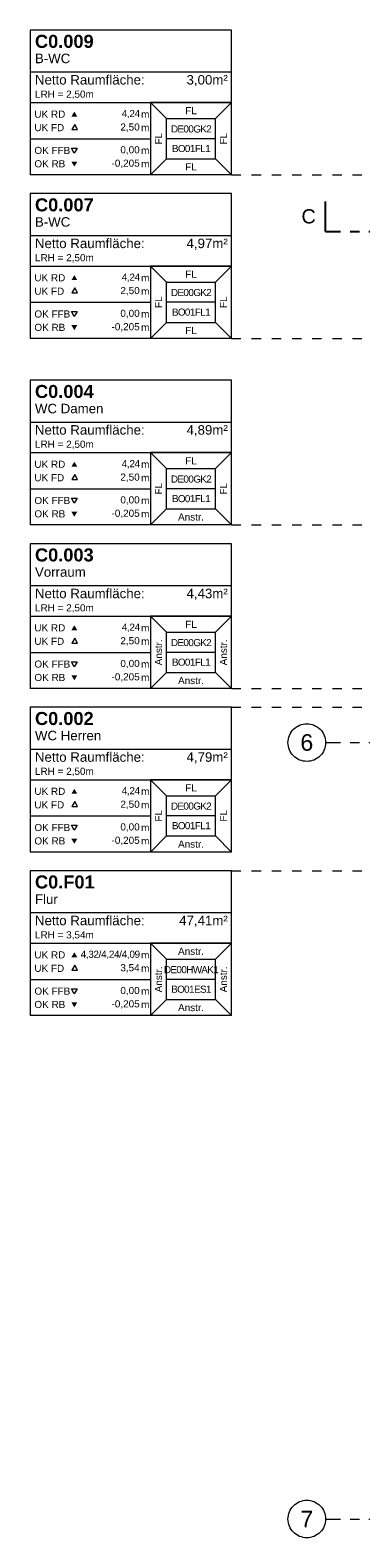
# Model space of a CAD drawing. Header units: metres. Extents: x -273 to 6, y -183 to 13.
# Tile 1 of 33: x -182.8 to -179.29, y -39.65 to -23.63. Entities that reach past the tile are written whole.
import ezdxf

# ---------------------------------------------------------------- set-up
doc = ezdxf.new("R2010")
doc.units = ezdxf.units.M
doc.header["$LTSCALE"] = 0.05
doc.linetypes.add('KRA_ARC_3_GR_00_000_V_4-Grundriss EG$0$ISO-03 Gestrichelt mit A', pattern=[3.81, 1.524, -2.286])
doc.linetypes.add('Linienart-53', pattern=[5.291531, 3.175, -1.058062, 0.352704, -0.705764])
for name, color, linetype, lineweight in [('70 -71 Achsen- 1 Gebäudeachsen', 7, 'Linienart-53', 18), ('70 -72 Beschriftung- 6 Schnittverläufe', 7, 'Linienart-53', 25), ('70 -75 Raumstempel-2 Verweislinie', 7, 'KRA_ARC_3_GR_00_000_V_4-Grundriss EG$0$ISO-03 Gestrichelt mit A', 9), ('Keine', 7, 'Continuous', 9)]:
    doc.layers.add(name, color=color, linetype=linetype, lineweight=lineweight)
doc.layers.add('70 -75 Raumstempel- 1 Raumstempel', color=1, linetype='Continuous', lineweight=50, true_color=0xff0000)
doc.styles.add('Arial', font='arial.ttf')
doc.styles.add('Arial (bold)', font='arialbd.ttf')

# ---------------------------------------------------------------- blocks, each defined once
blk = doc.blocks.new('Gruppe-12326')
at = {"layer": '70 -75 Raumstempel- 1 Raumstempel', "color": 7, "linetype": 'Continuous', "lineweight": 9, "transparency": 33554687}
for p, q in [((-182.805, -23.627), (-182.805, -25.164)), ((-180.668, -23.627), (-182.805, -23.627)), ((-180.668, -25.164), (-180.668, -23.627)), ((-180.668, -24.074), (-182.805, -24.074)), ((-182.805, -24.396), (-181.527, -24.396)), ((-181.357, -24.566), (-181.527, -24.396)), ((-180.668, -24.396), (-181.527, -24.396)), ((-181.527, -24.396), (-181.527, -25.164)), ((-181.527, -24.396), (-180.668, -24.396)), ((-180.838, -24.566), (-180.668, -24.396)), ((-181.357, -24.994), (-181.357, -24.566)), ((-181.357, -24.566), (-180.838, -24.566)), ((-180.838, -24.994), (-180.838, -24.566)), ((-182.805, -24.78), (-181.527, -24.78)), ((-180.838, -24.78), (-181.357, -24.78)), ((-181.357, -24.994), (-181.527, -25.164)), ((-181.357, -24.994), (-180.838, -24.994)), ((-180.838, -24.994), (-180.668, -25.164)), ((-180.668, -25.164), (-182.805, -25.164))]:
    blk.add_line(p, q, dxfattribs=at)
for points in [[(-182.305, -24.545), (-182.336, -24.492), (-182.367, -24.545)], [(-182.305, -25.024), (-182.336, -25.077), (-182.367, -25.024)]]:
    blk.add_solid(points, dxfattribs=at)
at = {"layer": '70 -75 Raumstempel- 1 Raumstempel', "color": 7, "transparency": 33554687}
for s, insert, char_height, attachment_point, rotation, line_spacing_factor, style in [('C0.009', (-182.754, -23.747), 0.1384, 4, 0, 0.971658, 'Arial (bold)'), ('B-WC', (-182.754, -23.877), 0.1007, 1, 0, 0.970891, 'Arial'), ('Netto Raumfläche:', (-182.754, -24.104), 0.10069, 1, 0, 0.96878, 'Arial'), ('3,00m²', (-180.707, -24.104), 0.1007, 3, 0, 0.96878, 'Arial'), ('FL', (-181.097, -24.482), 0.0755, 5, 0, 0.973705, 'Arial'), ('{\\T0.9;DE00GK2}', (-181.097, -24.677), 0.07552, 5, 0, 0.973705, 'Arial'), ('FL', (-181.442, -24.78), 0.0755, 5, 90, 0.973705, 'Arial'), ('FL', (-180.753, -24.78), 0.0755, 5, 90, 0.973705, 'Arial'), ('{\\T0.9;BO01FL1}', (-181.097, -24.885), 0.07552, 5, 0, 0.973705, 'Arial'), ('FL', (-181.097, -25.08), 0.0755, 5, 0, 0.973705, 'Arial')]:
    blk.add_mtext(s, dxfattribs=dict(at, insert=insert, char_height=char_height, attachment_point=attachment_point, rotation=rotation, line_spacing_factor=line_spacing_factor, style=style))
at = {"layer": '70 -75 Raumstempel- 1 Raumstempel', "color": 7, "transparency": 33554687, "rotation": 0, "style": 'Arial'}
for s, insert, char_height, width, attachment_point, line_spacing_factor in [('LRH = 2,50m', (-182.754, -24.269), 0.07552, 2.04676, 1, 0.968077), ('UK RD', (-182.76, -24.52), 0.0755, 0.3787, 4, 0.973705), ('{\\T0.93;4,24}', (-181.642, -24.52), 0.07552, 0.64058, 6, 0.973705), ('m', (-181.539, -24.52), 0.0755, 0.10542, 6, 0.973705), ('UK FD', (-182.76, -24.663), 0.0755, 0.3787, 4, 0.973705), ('2,50', (-181.642, -24.663), 0.0755, 0.64058, 6, 0.973705), ('m', (-181.539, -24.663), 0.0755, 0.10542, 6, 0.973705), ('0,00', (-181.642, -24.905), 0.0755, 0.64058, 6, 0.973705), ('m', (-181.539, -24.905), 0.0755, 0.10542, 6, 0.973705), ('OK RB', (-182.76, -25.047), 0.0755, 0.40198, 4, 0.973705), ('-0,205', (-181.642, -25.047), 0.0755, 0.64058, 6, 0.973705), ('m', (-181.539, -25.047), 0.0755, 0.10542, 6, 0.973705)]:
    blk.add_mtext(s, dxfattribs=dict(at, insert=insert, char_height=char_height, width=width, attachment_point=attachment_point, line_spacing_factor=line_spacing_factor))
at = {"color": 255, "linetype": 'Continuous', "lineweight": 9, "transparency": 33554687}
for points in [[(-182.301, -24.682), (-182.332, -24.629), (-182.363, -24.682)], [(-182.305, -24.88), (-182.336, -24.933), (-182.367, -24.88)]]:
    blk.add_wipeout(points, dxfattribs=at).dxf.layer = '70 -75 Raumstempel- 1 Raumstempel'
at = {"layer": '70 -75 Raumstempel- 1 Raumstempel', "color": 7, "linetype": 'Continuous', "lineweight": 9, "transparency": 33554687, "flags": 128}
for points in [[(-182.301, -24.682), (-182.332, -24.629), (-182.363, -24.682)], [(-182.305, -24.88), (-182.336, -24.933), (-182.367, -24.88)]]:
    blk.add_lwpolyline(points, close=True, dxfattribs=at)
at = {"layer": '70 -75 Raumstempel- 1 Raumstempel', "color": 7, "transparency": 33554687, "insert": (-182.76, -24.905), "char_height": 0.0755, "width": 0.40198, "attachment_point": 4, "rotation": 0, "line_spacing_factor": 0.973705, "style": 'Arial'}
blk.add_mtext('OK FFB', dxfattribs=at)
blk = doc.blocks.new('Gruppe-12327')
at = {"layer": '70 -75 Raumstempel- 1 Raumstempel', "color": 7, "transparency": 33554687}
blk.add_blockref('Gruppe-12326', (0, 0), dxfattribs=at)
blk = doc.blocks.new('Gruppe-12328')
at = {"layer": '70 -75 Raumstempel- 1 Raumstempel', "color": 7, "linetype": 'Continuous', "lineweight": 9, "transparency": 33554687}
for p, q in [((-182.805, -27.347), (-182.805, -28.884)), ((-180.668, -27.347), (-182.805, -27.347)), ((-180.668, -28.884), (-180.668, -27.347)), ((-180.668, -27.794), (-182.805, -27.794)), ((-182.805, -28.116), (-181.527, -28.116)), ((-181.357, -28.286), (-181.527, -28.116)), ((-180.668, -28.116), (-181.527, -28.116)), ((-181.527, -28.116), (-181.527, -28.884)), ((-181.527, -28.116), (-180.668, -28.116)), ((-180.838, -28.286), (-180.668, -28.116)), ((-181.357, -28.714), (-181.357, -28.286)), ((-181.357, -28.286), (-180.838, -28.286)), ((-180.838, -28.714), (-180.838, -28.286)), ((-182.805, -28.5), (-181.527, -28.5)), ((-180.838, -28.5), (-181.357, -28.5)), ((-181.357, -28.714), (-181.527, -28.884)), ((-181.357, -28.714), (-180.838, -28.714)), ((-180.838, -28.714), (-180.668, -28.884)), ((-180.668, -28.884), (-182.805, -28.884))]:
    blk.add_line(p, q, dxfattribs=at)
for points in [[(-182.305, -28.265), (-182.336, -28.212), (-182.367, -28.265)], [(-182.305, -28.744), (-182.336, -28.797), (-182.367, -28.744)]]:
    blk.add_solid(points, dxfattribs=at)
at = {"layer": '70 -75 Raumstempel- 1 Raumstempel', "color": 7, "transparency": 33554687}
for s, insert, char_height, attachment_point, rotation, line_spacing_factor, style in [('C0.004', (-182.754, -27.467), 0.1384, 4, 0, 0.971658, 'Arial (bold)'), ('WC Damen', (-182.754, -27.597), 0.1007, 1, 0, 0.970891, 'Arial'), ('Netto Raumfläche:', (-182.754, -27.824), 0.10069, 1, 0, 0.96878, 'Arial'), ('4,89m²', (-180.707, -27.824), 0.1007, 3, 0, 0.96878, 'Arial'), ('FL', (-181.097, -28.202), 0.0755, 5, 0, 0.973705, 'Arial'), ('FL', (-181.442, -28.5), 0.0755, 5, 90, 0.973705, 'Arial'), ('{\\T0.9;DE00GK2}', (-181.097, -28.397), 0.07552, 5, 0, 0.973705, 'Arial'), ('FL', (-180.753, -28.5), 0.0755, 5, 90, 0.973705, 'Arial'), ('{\\T0.9;BO01FL1}', (-181.097, -28.605), 0.07552, 5, 0, 0.973705, 'Arial'), ('Anstr.', (-181.097, -28.8), 0.0755, 5, 0, 0.973705, 'Arial')]:
    blk.add_mtext(s, dxfattribs=dict(at, insert=insert, char_height=char_height, attachment_point=attachment_point, rotation=rotation, line_spacing_factor=line_spacing_factor, style=style))
at = {"layer": '70 -75 Raumstempel- 1 Raumstempel', "color": 7, "transparency": 33554687, "rotation": 0, "style": 'Arial'}
for s, insert, char_height, width, attachment_point, line_spacing_factor in [('LRH = 2,50m', (-182.754, -27.989), 0.07552, 2.04676, 1, 0.968077), ('UK RD', (-182.76, -28.24), 0.0755, 0.3787, 4, 0.973705), ('UK FD', (-182.76, -28.383), 0.0755, 0.3787, 4, 0.973705), ('{\\T0.93;4,24}', (-181.642, -28.24), 0.07552, 0.64058, 6, 0.973705), ('2,50', (-181.642, -28.383), 0.0755, 0.64058, 6, 0.973705), ('m', (-181.539, -28.24), 0.0755, 0.10542, 6, 0.973705), ('m', (-181.539, -28.383), 0.0755, 0.10542, 6, 0.973705), ('0,00', (-181.642, -28.625), 0.0755, 0.64058, 6, 0.973705), ('m', (-181.539, -28.625), 0.0755, 0.10542, 6, 0.973705), ('OK RB', (-182.76, -28.767), 0.0755, 0.40198, 4, 0.973705), ('-0,205', (-181.642, -28.767), 0.0755, 0.64058, 6, 0.973705), ('m', (-181.539, -28.767), 0.0755, 0.10542, 6, 0.973705)]:
    blk.add_mtext(s, dxfattribs=dict(at, insert=insert, char_height=char_height, width=width, attachment_point=attachment_point, line_spacing_factor=line_spacing_factor))
at = {"color": 255, "linetype": 'Continuous', "lineweight": 9, "transparency": 33554687}
for points in [[(-182.301, -28.402), (-182.332, -28.349), (-182.363, -28.402)], [(-182.305, -28.6), (-182.336, -28.653), (-182.367, -28.6)]]:
    blk.add_wipeout(points, dxfattribs=at).dxf.layer = '70 -75 Raumstempel- 1 Raumstempel'
at = {"layer": '70 -75 Raumstempel- 1 Raumstempel', "color": 7, "linetype": 'Continuous', "lineweight": 9, "transparency": 33554687, "flags": 128}
for points in [[(-182.301, -28.402), (-182.332, -28.349), (-182.363, -28.402)], [(-182.305, -28.6), (-182.336, -28.653), (-182.367, -28.6)]]:
    blk.add_lwpolyline(points, close=True, dxfattribs=at)
at = {"layer": '70 -75 Raumstempel- 1 Raumstempel', "color": 7, "transparency": 33554687, "insert": (-182.76, -28.625), "char_height": 0.0755, "width": 0.40198, "attachment_point": 4, "rotation": 0, "line_spacing_factor": 0.973705, "style": 'Arial'}
blk.add_mtext('OK FFB', dxfattribs=at)
blk = doc.blocks.new('Gruppe-12329')
at = {"layer": '70 -75 Raumstempel- 1 Raumstempel', "color": 7, "transparency": 33554687}
blk.add_blockref('Gruppe-12328', (0, 0), dxfattribs=at)
blk = doc.blocks.new('Gruppe-12330')
at = {"layer": '70 -75 Raumstempel- 1 Raumstempel', "color": 7, "linetype": 'Continuous', "lineweight": 9, "transparency": 33554687}
for p, q in [((-182.805, -29.084), (-182.805, -30.622)), ((-180.668, -29.084), (-182.805, -29.084)), ((-180.668, -30.622), (-180.668, -29.084)), ((-180.668, -29.531), (-182.805, -29.531)), ((-182.805, -29.853), (-181.527, -29.853)), ((-181.357, -30.024), (-181.527, -29.853)), ((-180.668, -29.853), (-181.527, -29.853)), ((-181.527, -29.853), (-181.527, -30.622)), ((-181.527, -29.853), (-180.668, -29.853)), ((-180.838, -30.024), (-180.668, -29.853)), ((-181.357, -30.452), (-181.357, -30.024)), ((-181.357, -30.024), (-180.838, -30.024)), ((-180.838, -30.452), (-180.838, -30.024)), ((-182.805, -30.238), (-181.527, -30.238)), ((-180.838, -30.238), (-181.357, -30.238)), ((-181.357, -30.452), (-181.527, -30.622)), ((-181.357, -30.452), (-180.838, -30.452)), ((-180.838, -30.452), (-180.668, -30.622)), ((-180.668, -30.622), (-182.805, -30.622))]:
    blk.add_line(p, q, dxfattribs=at)
for points in [[(-182.305, -30.003), (-182.336, -29.95), (-182.367, -30.003)], [(-182.305, -30.481), (-182.336, -30.535), (-182.367, -30.481)]]:
    blk.add_solid(points, dxfattribs=at)
at = {"layer": '70 -75 Raumstempel- 1 Raumstempel', "color": 7, "transparency": 33554687}
for s, insert, char_height, attachment_point, rotation, line_spacing_factor, style in [('C0.003', (-182.754, -29.204), 0.1384, 4, 0, 0.971658, 'Arial (bold)'), ('Vorraum', (-182.754, -29.334), 0.1007, 1, 0, 0.970891, 'Arial'), ('Netto Raumfläche:', (-182.754, -29.562), 0.10069, 1, 0, 0.96878, 'Arial'), ('4,43m²', (-180.707, -29.562), 0.1007, 3, 0, 0.96878, 'Arial'), ('FL', (-181.097, -29.94), 0.0755, 5, 0, 0.973705, 'Arial'), ('Anstr.', (-181.442, -30.238), 0.0755, 5, 90, 0.973705, 'Arial'), ('{\\T0.9;DE00GK2}', (-181.097, -30.135), 0.07552, 5, 0, 0.973705, 'Arial'), ('Anstr.', (-180.753, -30.238), 0.0755, 5, 90, 0.973705, 'Arial'), ('{\\T0.9;BO01FL1}', (-181.097, -30.343), 0.07552, 5, 0, 0.973705, 'Arial'), ('Anstr.', (-181.097, -30.538), 0.0755, 5, 0, 0.973705, 'Arial')]:
    blk.add_mtext(s, dxfattribs=dict(at, insert=insert, char_height=char_height, attachment_point=attachment_point, rotation=rotation, line_spacing_factor=line_spacing_factor, style=style))
at = {"layer": '70 -75 Raumstempel- 1 Raumstempel', "color": 7, "transparency": 33554687, "rotation": 0, "style": 'Arial'}
for s, insert, char_height, width, attachment_point, line_spacing_factor in [('LRH = 2,50m', (-182.754, -29.727), 0.07552, 2.04676, 1, 0.968077), ('UK RD', (-182.76, -29.978), 0.0755, 0.3787, 4, 0.973705), ('{\\T0.93;4,24}', (-181.642, -29.978), 0.07552, 0.64058, 6, 0.973705), ('m', (-181.539, -29.978), 0.0755, 0.10542, 6, 0.973705), ('UK FD', (-182.76, -30.121), 0.0755, 0.3787, 4, 0.973705), ('2,50', (-181.642, -30.121), 0.0755, 0.64058, 6, 0.973705), ('m', (-181.539, -30.121), 0.0755, 0.10542, 6, 0.973705), ('0,00', (-181.642, -30.363), 0.0755, 0.64058, 6, 0.973705), ('m', (-181.539, -30.363), 0.0755, 0.10542, 6, 0.973705), ('OK RB', (-182.76, -30.505), 0.0755, 0.40198, 4, 0.973705), ('-0,205', (-181.642, -30.505), 0.0755, 0.64058, 6, 0.973705), ('m', (-181.539, -30.505), 0.0755, 0.10542, 6, 0.973705)]:
    blk.add_mtext(s, dxfattribs=dict(at, insert=insert, char_height=char_height, width=width, attachment_point=attachment_point, line_spacing_factor=line_spacing_factor))
at = {"color": 255, "linetype": 'Continuous', "lineweight": 9, "transparency": 33554687}
for points in [[(-182.301, -30.139), (-182.332, -30.086), (-182.363, -30.139)], [(-182.305, -30.338), (-182.336, -30.391), (-182.367, -30.338)]]:
    blk.add_wipeout(points, dxfattribs=at).dxf.layer = '70 -75 Raumstempel- 1 Raumstempel'
at = {"layer": '70 -75 Raumstempel- 1 Raumstempel', "color": 7, "linetype": 'Continuous', "lineweight": 9, "transparency": 33554687, "flags": 128}
for points in [[(-182.301, -30.139), (-182.332, -30.086), (-182.363, -30.139)], [(-182.305, -30.338), (-182.336, -30.391), (-182.367, -30.338)]]:
    blk.add_lwpolyline(points, close=True, dxfattribs=at)
at = {"layer": '70 -75 Raumstempel- 1 Raumstempel', "color": 7, "transparency": 33554687, "insert": (-182.76, -30.363), "char_height": 0.0755, "width": 0.40198, "attachment_point": 4, "rotation": 0, "line_spacing_factor": 0.973705, "style": 'Arial'}
blk.add_mtext('OK FFB', dxfattribs=at)
blk = doc.blocks.new('Gruppe-12331')
at = {"layer": '70 -75 Raumstempel- 1 Raumstempel', "color": 7, "transparency": 33554687}
blk.add_blockref('Gruppe-12330', (0, 0), dxfattribs=at)
blk = doc.blocks.new('Gruppe-12332')
at = {"layer": '70 -75 Raumstempel- 1 Raumstempel', "color": 7, "linetype": 'Continuous', "lineweight": 9, "transparency": 33554687}
for p, q in [((-182.805, -30.822), (-182.805, -32.36)), ((-180.668, -30.822), (-182.805, -30.822)), ((-180.668, -32.36), (-180.668, -30.822)), ((-180.668, -31.269), (-182.805, -31.269)), ((-182.805, -31.591), (-181.527, -31.591)), ((-181.357, -31.761), (-181.527, -31.591)), ((-180.668, -31.591), (-181.527, -31.591)), ((-181.527, -31.591), (-181.527, -32.36)), ((-181.527, -31.591), (-180.668, -31.591)), ((-180.838, -31.761), (-180.668, -31.591)), ((-181.357, -32.189), (-181.357, -31.761)), ((-181.357, -31.761), (-180.838, -31.761)), ((-180.838, -32.189), (-180.838, -31.761)), ((-182.805, -31.975), (-181.527, -31.975)), ((-180.838, -31.975), (-181.357, -31.975)), ((-181.357, -32.189), (-181.527, -32.36)), ((-181.357, -32.189), (-180.838, -32.189)), ((-180.838, -32.189), (-180.668, -32.36)), ((-180.668, -32.36), (-182.805, -32.36))]:
    blk.add_line(p, q, dxfattribs=at)
for points in [[(-182.305, -31.741), (-182.336, -31.687), (-182.367, -31.741)], [(-182.305, -32.219), (-182.336, -32.272), (-182.367, -32.219)]]:
    blk.add_solid(points, dxfattribs=at)
at = {"layer": '70 -75 Raumstempel- 1 Raumstempel', "color": 7, "transparency": 33554687}
for s, insert, char_height, attachment_point, rotation, line_spacing_factor, style in [('C0.002', (-182.754, -30.942), 0.1384, 4, 0, 0.971658, 'Arial (bold)'), ('WC Herren', (-182.754, -31.072), 0.1007, 1, 0, 0.970891, 'Arial'), ('Netto Raumfläche:', (-182.754, -31.3), 0.10069, 1, 0, 0.96878, 'Arial'), ('4,79m²', (-180.707, -31.3), 0.1007, 3, 0, 0.96878, 'Arial'), ('FL', (-181.097, -31.678), 0.0755, 5, 0, 0.973705, 'Arial'), ('{\\T0.9;DE00GK2}', (-181.097, -31.872), 0.07552, 5, 0, 0.973705, 'Arial'), ('FL', (-181.442, -31.975), 0.0755, 5, 90, 0.973705, 'Arial'), ('FL', (-180.753, -31.975), 0.0755, 5, 90, 0.973705, 'Arial'), ('{\\T0.9;BO01FL1}', (-181.097, -32.08), 0.07552, 5, 0, 0.973705, 'Arial'), ('Anstr.', (-181.097, -32.276), 0.0755, 5, 0, 0.973705, 'Arial')]:
    blk.add_mtext(s, dxfattribs=dict(at, insert=insert, char_height=char_height, attachment_point=attachment_point, rotation=rotation, line_spacing_factor=line_spacing_factor, style=style))
at = {"layer": '70 -75 Raumstempel- 1 Raumstempel', "color": 7, "transparency": 33554687, "rotation": 0, "style": 'Arial'}
for s, insert, char_height, width, attachment_point, line_spacing_factor in [('LRH = 2,50m', (-182.754, -31.464), 0.07552, 2.04676, 1, 0.968077), ('UK RD', (-182.76, -31.715), 0.0755, 0.3787, 4, 0.973705), ('{\\T0.93;4,24}', (-181.642, -31.715), 0.07552, 0.64058, 6, 0.973705), ('m', (-181.539, -31.715), 0.0755, 0.10542, 6, 0.973705), ('UK FD', (-182.76, -31.859), 0.0755, 0.3787, 4, 0.973705), ('2,50', (-181.642, -31.859), 0.0755, 0.64058, 6, 0.973705), ('m', (-181.539, -31.859), 0.0755, 0.10542, 6, 0.973705), ('OK RB', (-182.76, -32.242), 0.0755, 0.40198, 4, 0.973705), ('-0,205', (-181.642, -32.242), 0.0755, 0.64058, 6, 0.973705), ('0,00', (-181.642, -32.1), 0.0755, 0.64058, 6, 0.973705), ('m', (-181.539, -32.1), 0.0755, 0.10542, 6, 0.973705), ('m', (-181.539, -32.242), 0.0755, 0.10542, 6, 0.973705)]:
    blk.add_mtext(s, dxfattribs=dict(at, insert=insert, char_height=char_height, width=width, attachment_point=attachment_point, line_spacing_factor=line_spacing_factor))
at = {"color": 255, "linetype": 'Continuous', "lineweight": 9, "transparency": 33554687}
for points in [[(-182.301, -31.877), (-182.332, -31.824), (-182.363, -31.877)], [(-182.305, -32.075), (-182.336, -32.128), (-182.367, -32.075)]]:
    blk.add_wipeout(points, dxfattribs=at).dxf.layer = '70 -75 Raumstempel- 1 Raumstempel'
at = {"layer": '70 -75 Raumstempel- 1 Raumstempel', "color": 7, "linetype": 'Continuous', "lineweight": 9, "transparency": 33554687, "flags": 128}
for points in [[(-182.301, -31.877), (-182.332, -31.824), (-182.363, -31.877)], [(-182.305, -32.075), (-182.336, -32.128), (-182.367, -32.075)]]:
    blk.add_lwpolyline(points, close=True, dxfattribs=at)
at = {"layer": '70 -75 Raumstempel- 1 Raumstempel', "color": 7, "transparency": 33554687, "insert": (-182.76, -32.1), "char_height": 0.0755, "width": 0.40198, "attachment_point": 4, "rotation": 0, "line_spacing_factor": 0.973705, "style": 'Arial'}
blk.add_mtext('OK FFB', dxfattribs=at)
blk = doc.blocks.new('Gruppe-12333')
at = {"layer": '70 -75 Raumstempel- 1 Raumstempel', "color": 7, "transparency": 33554687}
blk.add_blockref('Gruppe-12332', (0, 0), dxfattribs=at)
blk = doc.blocks.new('Gruppe-12348')
at = {"layer": '70 -75 Raumstempel- 1 Raumstempel', "color": 7, "linetype": 'Continuous', "lineweight": 9, "transparency": 33554687}
for p, q in [((-182.805, -32.56), (-182.805, -34.097)), ((-180.668, -32.56), (-182.805, -32.56)), ((-180.668, -34.097), (-180.668, -32.56)), ((-180.668, -33.006), (-182.805, -33.006)), ((-182.805, -33.328), (-181.527, -33.328)), ((-181.357, -33.499), (-181.527, -33.328)), ((-180.668, -33.328), (-181.527, -33.328)), ((-181.527, -33.328), (-181.527, -34.097)), ((-181.527, -33.328), (-180.668, -33.328)), ((-180.838, -33.499), (-180.668, -33.328)), ((-181.357, -33.927), (-181.357, -33.499)), ((-181.357, -33.499), (-180.838, -33.499)), ((-180.838, -33.927), (-180.838, -33.499)), ((-182.805, -33.713), (-181.527, -33.713)), ((-180.838, -33.713), (-181.357, -33.713)), ((-181.357, -33.927), (-181.527, -34.097)), ((-181.357, -33.927), (-180.838, -33.927)), ((-180.838, -33.927), (-180.668, -34.097)), ((-180.668, -34.097), (-182.805, -34.097))]:
    blk.add_line(p, q, dxfattribs=at)
for points in [[(-182.305, -33.478), (-182.336, -33.425), (-182.367, -33.478)], [(-182.305, -33.956), (-182.336, -34.01), (-182.367, -33.956)]]:
    blk.add_solid(points, dxfattribs=at)
at = {"layer": '70 -75 Raumstempel- 1 Raumstempel', "color": 7, "transparency": 33554687}
for s, insert, char_height, attachment_point, rotation, line_spacing_factor, style in [('C0.F01', (-182.754, -32.679), 0.1384, 4, 0, 0.971658, 'Arial (bold)'), ('Flur', (-182.754, -32.81), 0.1007, 1, 0, 0.970891, 'Arial'), ('Netto Raumfläche:', (-182.754, -33.037), 0.10069, 1, 0, 0.96878, 'Arial'), ('47,41m²', (-180.707, -33.037), 0.1007, 3, 0, 0.96878, 'Arial'), ('Anstr.', (-181.097, -33.415), 0.0755, 5, 0, 0.973705, 'Arial'), ('Anstr.', (-181.442, -33.713), 0.0755, 5, 90, 0.973705, 'Arial'), ('{\\T0.9;DE00HWAK1}', (-181.097, -33.61), 0.07552, 5, 0, 0.973705, 'Arial'), ('Anstr.', (-180.753, -33.713), 0.0755, 5, 90, 0.973705, 'Arial'), ('{\\T0.9;BO01ES1}', (-181.097, -33.818), 0.07552, 5, 0, 0.973705, 'Arial'), ('Anstr.', (-181.097, -34.013), 0.0755, 5, 0, 0.973705, 'Arial')]:
    blk.add_mtext(s, dxfattribs=dict(at, insert=insert, char_height=char_height, attachment_point=attachment_point, rotation=rotation, line_spacing_factor=line_spacing_factor, style=style))
at = {"layer": '70 -75 Raumstempel- 1 Raumstempel', "color": 7, "transparency": 33554687, "rotation": 0, "style": 'Arial'}
for s, insert, char_height, width, attachment_point, line_spacing_factor in [('LRH = 3,54m', (-182.754, -33.202), 0.07552, 2.04676, 1, 0.968077), ('UK RD', (-182.76, -33.453), 0.0755, 0.3787, 4, 0.973705), ('{\\T0.93;4,32/4,24/4,09}', (-181.642, -33.453), 0.07552, 0.64058, 6, 0.973705), ('m', (-181.539, -33.453), 0.0755, 0.10542, 6, 0.973705), ('UK FD', (-182.76, -33.596), 0.0755, 0.3787, 4, 0.973705), ('3,54', (-181.642, -33.596), 0.0755, 0.64058, 6, 0.973705), ('m', (-181.539, -33.596), 0.0755, 0.10542, 6, 0.973705), ('0,00', (-181.642, -33.838), 0.0755, 0.64058, 6, 0.973705), ('OK RB', (-182.76, -33.98), 0.0755, 0.40198, 4, 0.973705), ('-0,205', (-181.642, -33.98), 0.0755, 0.64058, 6, 0.973705), ('m', (-181.539, -33.838), 0.0755, 0.10542, 6, 0.973705), ('m', (-181.539, -33.98), 0.0755, 0.10542, 6, 0.973705)]:
    blk.add_mtext(s, dxfattribs=dict(at, insert=insert, char_height=char_height, width=width, attachment_point=attachment_point, line_spacing_factor=line_spacing_factor))
at = {"color": 255, "linetype": 'Continuous', "lineweight": 9, "transparency": 33554687}
blk.add_wipeout([(-182.305, -33.813), (-182.336, -33.866), (-182.367, -33.813)], dxfattribs=at).dxf.layer = '70 -75 Raumstempel- 1 Raumstempel'
at = {"layer": '70 -75 Raumstempel- 1 Raumstempel', "color": 7, "linetype": 'Continuous', "lineweight": 9, "transparency": 33554687, "flags": 128}
blk.add_lwpolyline([(-182.305, -33.813), (-182.336, -33.866), (-182.367, -33.813)], close=True, dxfattribs=at)
at = {"layer": '70 -75 Raumstempel- 1 Raumstempel', "color": 7, "transparency": 33554687, "insert": (-182.76, -33.838), "char_height": 0.0755, "width": 0.40198, "attachment_point": 4, "rotation": 0, "line_spacing_factor": 0.973705, "style": 'Arial'}
blk.add_mtext('OK FFB', dxfattribs=at)
at = {"color": 255, "linetype": 'Continuous', "lineweight": 9, "transparency": 33554687}
blk.add_wipeout([(-182.301, -33.615), (-182.332, -33.561), (-182.363, -33.615)], dxfattribs=at).dxf.layer = '70 -75 Raumstempel- 1 Raumstempel'
at = {"layer": '70 -75 Raumstempel- 1 Raumstempel', "color": 7, "linetype": 'Continuous', "lineweight": 9, "transparency": 33554687, "flags": 128}
blk.add_lwpolyline([(-182.301, -33.615), (-182.332, -33.561), (-182.363, -33.615)], close=True, dxfattribs=at)
blk = doc.blocks.new('Gruppe-12349')
at = {"layer": '70 -75 Raumstempel- 1 Raumstempel', "color": 7, "transparency": 33554687}
blk.add_blockref('Gruppe-12348', (0, 0), dxfattribs=at)
blk = doc.blocks.new('Gruppe-12350')
at = {"layer": '70 -75 Raumstempel- 1 Raumstempel', "color": 7, "linetype": 'Continuous', "lineweight": 9, "transparency": 33554687}
for p, q in [((-182.805, -25.364), (-182.805, -26.902)), ((-180.668, -25.364), (-182.805, -25.364)), ((-180.668, -26.902), (-180.668, -25.364)), ((-180.668, -25.811), (-182.805, -25.811)), ((-182.805, -26.133), (-181.527, -26.133)), ((-181.357, -26.304), (-181.527, -26.133)), ((-180.668, -26.133), (-181.527, -26.133)), ((-181.527, -26.133), (-181.527, -26.902)), ((-181.527, -26.133), (-180.668, -26.133)), ((-180.838, -26.304), (-180.668, -26.133)), ((-181.357, -26.732), (-181.357, -26.304)), ((-181.357, -26.304), (-180.838, -26.304)), ((-180.838, -26.732), (-180.838, -26.304)), ((-182.805, -26.518), (-181.527, -26.518)), ((-180.838, -26.518), (-181.357, -26.518)), ((-181.357, -26.732), (-181.527, -26.902)), ((-181.357, -26.732), (-180.838, -26.732)), ((-180.838, -26.732), (-180.668, -26.902)), ((-180.668, -26.902), (-182.805, -26.902))]:
    blk.add_line(p, q, dxfattribs=at)
for points in [[(-182.305, -26.283), (-182.336, -26.23), (-182.367, -26.283)], [(-182.305, -26.761), (-182.336, -26.815), (-182.367, -26.761)]]:
    blk.add_solid(points, dxfattribs=at)
at = {"layer": '70 -75 Raumstempel- 1 Raumstempel', "color": 7, "transparency": 33554687}
for s, insert, char_height, attachment_point, rotation, line_spacing_factor, style in [('C0.007', (-182.754, -25.484), 0.1384, 4, 0, 0.971658, 'Arial (bold)'), ('B-WC', (-182.754, -25.614), 0.1007, 1, 0, 0.970891, 'Arial'), ('Netto Raumfläche:', (-182.754, -25.842), 0.10069, 1, 0, 0.96878, 'Arial'), ('4,97m²', (-180.707, -25.842), 0.1007, 3, 0, 0.96878, 'Arial'), ('FL', (-181.097, -26.22), 0.0755, 5, 0, 0.973705, 'Arial'), ('{\\T0.9;DE00GK2}', (-181.097, -26.415), 0.07552, 5, 0, 0.973705, 'Arial'), ('FL', (-181.442, -26.518), 0.0755, 5, 90, 0.973705, 'Arial'), ('{\\T0.9;BO01FL1}', (-181.097, -26.623), 0.07552, 5, 0, 0.973705, 'Arial'), ('FL', (-180.753, -26.518), 0.0755, 5, 90, 0.973705, 'Arial'), ('FL', (-181.097, -26.818), 0.0755, 5, 0, 0.973705, 'Arial')]:
    blk.add_mtext(s, dxfattribs=dict(at, insert=insert, char_height=char_height, attachment_point=attachment_point, rotation=rotation, line_spacing_factor=line_spacing_factor, style=style))
at = {"layer": '70 -75 Raumstempel- 1 Raumstempel', "color": 7, "transparency": 33554687, "rotation": 0, "style": 'Arial'}
for s, insert, char_height, width, attachment_point, line_spacing_factor in [('LRH = 2,50m', (-182.754, -26.007), 0.07552, 2.04676, 1, 0.968077), ('UK RD', (-182.76, -26.258), 0.0755, 0.3787, 4, 0.973705), ('{\\T0.93;4,24}', (-181.642, -26.258), 0.07552, 0.64058, 6, 0.973705), ('m', (-181.539, -26.258), 0.0755, 0.10542, 6, 0.973705), ('UK FD', (-182.76, -26.401), 0.0755, 0.3787, 4, 0.973705), ('2,50', (-181.642, -26.401), 0.0755, 0.64058, 6, 0.973705), ('m', (-181.539, -26.401), 0.0755, 0.10542, 6, 0.973705), ('OK RB', (-182.76, -26.785), 0.0755, 0.40198, 4, 0.973705), ('-0,205', (-181.642, -26.785), 0.0755, 0.64058, 6, 0.973705), ('0,00', (-181.642, -26.643), 0.0755, 0.64058, 6, 0.973705), ('m', (-181.539, -26.643), 0.0755, 0.10542, 6, 0.973705), ('m', (-181.539, -26.785), 0.0755, 0.10542, 6, 0.973705)]:
    blk.add_mtext(s, dxfattribs=dict(at, insert=insert, char_height=char_height, width=width, attachment_point=attachment_point, line_spacing_factor=line_spacing_factor))
at = {"color": 255, "linetype": 'Continuous', "lineweight": 9, "transparency": 33554687}
for points in [[(-182.301, -26.419), (-182.332, -26.366), (-182.363, -26.419)], [(-182.305, -26.618), (-182.336, -26.671), (-182.367, -26.618)]]:
    blk.add_wipeout(points, dxfattribs=at).dxf.layer = '70 -75 Raumstempel- 1 Raumstempel'
at = {"layer": '70 -75 Raumstempel- 1 Raumstempel', "color": 7, "linetype": 'Continuous', "lineweight": 9, "transparency": 33554687, "flags": 128}
for points in [[(-182.301, -26.419), (-182.332, -26.366), (-182.363, -26.419)], [(-182.305, -26.618), (-182.336, -26.671), (-182.367, -26.618)]]:
    blk.add_lwpolyline(points, close=True, dxfattribs=at)
at = {"layer": '70 -75 Raumstempel- 1 Raumstempel', "color": 7, "transparency": 33554687, "insert": (-182.76, -26.643), "char_height": 0.0755, "width": 0.40198, "attachment_point": 4, "rotation": 0, "line_spacing_factor": 0.973705, "style": 'Arial'}
blk.add_mtext('OK FFB', dxfattribs=at)
blk = doc.blocks.new('Gruppe-12351')
at = {"layer": '70 -75 Raumstempel- 1 Raumstempel', "color": 7, "transparency": 33554687}
blk.add_blockref('Gruppe-12350', (0, 0), dxfattribs=at)
blk = doc.blocks.new('_EG_2D  (2D)')
at = {"layer": '70 -75 Raumstempel- 1 Raumstempel', "transparency": 33554687}
for name in ['Gruppe-12327', 'Gruppe-12351', 'Gruppe-12329', 'Gruppe-12331', 'Gruppe-12333', 'Gruppe-12349']:
    blk.add_blockref(name, (0, 0), dxfattribs=at)
at = {"layer": '70 -75 Raumstempel-2 Verweislinie'}
for p, q in [((-180.66799996, -25.16441434), (-167.2791492, -25.16441434)), ((-180.66799996, -26.90204198), (-171.83190454, -26.90204198)), ((-180.66799996, -28.88441434), (-171.49443493, -28.88441434)), ((-180.66799996, -30.62204198), (-173.15108319, -30.62204198)), ((-180.66799996, -30.82204198), (-174.768701, -30.82204198)), ((-180.66799996, -32.55966963), (-173.15108319, -32.55966963))]:
    blk.add_line(p, q, dxfattribs=at)
blk = doc.blocks.new('Gruppe-16124')
at = {"layer": 'Keine', "color": 7, "linetype": 'Continuous', "lineweight": 25, "transparency": 33554687}
blk.add_line((-179.668, -25.765), (-179.668, -25.448), dxfattribs=at)
at = {"color": 255, "linetype": 'Continuous', "lineweight": 5, "transparency": 33554687}
blk.add_wipeout([(-179.925, -25.728), (-179.768, -25.728), (-179.768, -25.485), (-179.925, -25.485)], dxfattribs=at).dxf.layer = 'Keine'
at = {"layer": 'Keine', "color": 7, "transparency": 33554687, "insert": (-179.925, -25.606), "char_height": 0.151, "attachment_point": 4, "line_spacing_factor": 0.970891, "style": 'Arial'}
blk.add_mtext('C', dxfattribs=at)
blk = doc.blocks.new('Gruppe-16125')
at = {"layer": '70 -72 Beschriftung- 6 Schnittverläufe', "transparency": 33554687}
blk.add_line((-179.668, -25.765), (-178.918, -25.765), dxfattribs=at)
at = {"layer": '70 -72 Beschriftung- 6 Schnittverläufe', "color": 7, "transparency": 33554687}
blk.add_blockref('Gruppe-16124', (0, 0), dxfattribs=at)
blk = doc.blocks.new('_Achsen (3D)')
at = {"layer": '70 -71 Achsen- 1 Gebäudeachsen', "transparency": 33554687}
for p, q in [((-179.668, -31.197), (3.826, -31.197)), ((-179.668, -39.447), (3.826, -39.447))]:
    blk.add_line(p, q, dxfattribs=at)
at = {"layer": '70 -72 Beschriftung- 6 Schnittverläufe'}
blk.add_blockref('Gruppe-16125', (0, 0), dxfattribs=at)
at = {"color": 255, "transparency": 33554687}
for points in [[(-179.668, -31.197), (-179.669, -31.217), (-179.672, -31.236), (-179.677, -31.255), (-179.683, -31.274), (-179.692, -31.291), (-179.702, -31.308), (-179.713, -31.324), (-179.727, -31.338), (-179.741, -31.352), (-179.757, -31.363), (-179.774, -31.373), (-179.791, -31.382), (-179.81, -31.388), (-179.829, -31.393), (-179.848, -31.396), (-179.868, -31.397), (-179.888, -31.396), (-179.907, -31.393), (-179.926, -31.388), (-179.945, -31.382), (-179.962, -31.373), (-179.979, -31.363), (-179.995, -31.352), (-180.009, -31.338), (-180.023, -31.324), (-180.034, -31.308), (-180.044, -31.291), (-180.053, -31.274), (-180.059, -31.255), (-180.064, -31.236), (-180.067, -31.217), (-180.068, -31.197), (-180.067, -31.177), (-180.064, -31.158), (-180.059, -31.139), (-180.053, -31.121), (-180.044, -31.103), (-180.034, -31.086), (-180.023, -31.07), (-180.009, -31.056), (-179.995, -31.042), (-179.979, -31.031), (-179.962, -31.021), (-179.945, -31.012), (-179.926, -31.006), (-179.907, -31.001), (-179.888, -30.998), (-179.868, -30.997), (-179.848, -30.998), (-179.829, -31.001), (-179.81, -31.006), (-179.791, -31.012), (-179.774, -31.021), (-179.757, -31.031), (-179.741, -31.042), (-179.727, -31.056), (-179.713, -31.07), (-179.702, -31.086), (-179.692, -31.103), (-179.683, -31.121), (-179.677, -31.139), (-179.672, -31.158), (-179.669, -31.177)], [(-179.668, -39.447), (-179.669, -39.467), (-179.672, -39.486), (-179.677, -39.505), (-179.683, -39.524), (-179.692, -39.541), (-179.702, -39.558), (-179.713, -39.574), (-179.727, -39.588), (-179.741, -39.602), (-179.757, -39.613), (-179.774, -39.623), (-179.791, -39.632), (-179.81, -39.638), (-179.829, -39.643), (-179.848, -39.646), (-179.868, -39.647), (-179.888, -39.646), (-179.907, -39.643), (-179.926, -39.638), (-179.945, -39.632), (-179.962, -39.623), (-179.979, -39.613), (-179.995, -39.602), (-180.009, -39.588), (-180.023, -39.574), (-180.034, -39.558), (-180.044, -39.541), (-180.053, -39.524), (-180.059, -39.505), (-180.064, -39.486), (-180.067, -39.467), (-180.068, -39.447), (-180.067, -39.427), (-180.064, -39.408), (-180.059, -39.389), (-180.053, -39.371), (-180.044, -39.353), (-180.034, -39.336), (-180.023, -39.32), (-180.009, -39.306), (-179.995, -39.292), (-179.979, -39.281), (-179.962, -39.271), (-179.945, -39.262), (-179.926, -39.256), (-179.907, -39.251), (-179.888, -39.248), (-179.868, -39.247), (-179.848, -39.248), (-179.829, -39.251), (-179.81, -39.256), (-179.791, -39.262), (-179.774, -39.271), (-179.757, -39.281), (-179.741, -39.292), (-179.727, -39.306), (-179.713, -39.32), (-179.702, -39.336), (-179.692, -39.353), (-179.683, -39.371), (-179.677, -39.389), (-179.672, -39.408), (-179.669, -39.427)]]:
    blk.add_wipeout(points, dxfattribs=at).dxf.layer = 'Keine'
at = {"layer": 'Keine', "transparency": 33554687, "flags": 128}
for points in [[(-179.668, -31.197), (-179.669, -31.217), (-179.672, -31.236), (-179.677, -31.255), (-179.683, -31.274), (-179.692, -31.291), (-179.702, -31.308), (-179.713, -31.324), (-179.727, -31.338), (-179.741, -31.352), (-179.757, -31.363), (-179.774, -31.373), (-179.791, -31.382), (-179.81, -31.388), (-179.829, -31.393), (-179.848, -31.396), (-179.868, -31.397), (-179.888, -31.396), (-179.907, -31.393), (-179.926, -31.388), (-179.945, -31.382), (-179.962, -31.373), (-179.979, -31.363), (-179.995, -31.352), (-180.009, -31.338), (-180.023, -31.324), (-180.034, -31.308), (-180.044, -31.291), (-180.053, -31.274), (-180.059, -31.255), (-180.064, -31.236), (-180.067, -31.217), (-180.068, -31.197), (-180.067, -31.177), (-180.064, -31.158), (-180.059, -31.139), (-180.053, -31.121), (-180.044, -31.103), (-180.034, -31.086), (-180.023, -31.07), (-180.009, -31.056), (-179.995, -31.042), (-179.979, -31.031), (-179.962, -31.021), (-179.945, -31.012), (-179.926, -31.006), (-179.907, -31.001), (-179.888, -30.998), (-179.868, -30.997), (-179.848, -30.998), (-179.829, -31.001), (-179.81, -31.006), (-179.791, -31.012), (-179.774, -31.021), (-179.757, -31.031), (-179.741, -31.042), (-179.727, -31.056), (-179.713, -31.07), (-179.702, -31.086), (-179.692, -31.103), (-179.683, -31.121), (-179.677, -31.139), (-179.672, -31.158), (-179.669, -31.177)], [(-179.668, -39.447), (-179.669, -39.467), (-179.672, -39.486), (-179.677, -39.505), (-179.683, -39.524), (-179.692, -39.541), (-179.702, -39.558), (-179.713, -39.574), (-179.727, -39.588), (-179.741, -39.602), (-179.757, -39.613), (-179.774, -39.623), (-179.791, -39.632), (-179.81, -39.638), (-179.829, -39.643), (-179.848, -39.646), (-179.868, -39.647), (-179.888, -39.646), (-179.907, -39.643), (-179.926, -39.638), (-179.945, -39.632), (-179.962, -39.623), (-179.979, -39.613), (-179.995, -39.602), (-180.009, -39.588), (-180.023, -39.574), (-180.034, -39.558), (-180.044, -39.541), (-180.053, -39.524), (-180.059, -39.505), (-180.064, -39.486), (-180.067, -39.467), (-180.068, -39.447), (-180.067, -39.427), (-180.064, -39.408), (-180.059, -39.389), (-180.053, -39.371), (-180.044, -39.353), (-180.034, -39.336), (-180.023, -39.32), (-180.009, -39.306), (-179.995, -39.292), (-179.979, -39.281), (-179.962, -39.271), (-179.945, -39.262), (-179.926, -39.256), (-179.907, -39.251), (-179.888, -39.248), (-179.868, -39.247), (-179.848, -39.248), (-179.829, -39.251), (-179.81, -39.256), (-179.791, -39.262), (-179.774, -39.271), (-179.757, -39.281), (-179.741, -39.292), (-179.727, -39.306), (-179.713, -39.32), (-179.702, -39.336), (-179.692, -39.353), (-179.683, -39.371), (-179.677, -39.389), (-179.672, -39.408), (-179.669, -39.427)]]:
    blk.add_lwpolyline(points, close=True, dxfattribs=at)
at = {"layer": 'Keine', "transparency": 33554687, "char_height": 0.176, "attachment_point": 5, "line_spacing_factor": 0.970891, "style": 'Arial'}
for s, insert in [('6', (-179.868, -31.197)), ('7', (-179.868, -39.447))]:
    blk.add_mtext(s, dxfattribs=dict(at, insert=insert))

msp = doc.modelspace()

# ---------------------------------------------------------------- block references
at = {"layer": 'Keine', "color": 1}
msp.add_blockref('_EG_2D  (2D)', (0, 0), dxfattribs=at)

# ---------------------------------------------------------------- next in the draw order: block references
msp.add_blockref('_Achsen (3D)', (0, 0), dxfattribs=at)

doc.saveas('drawing.dxf')
